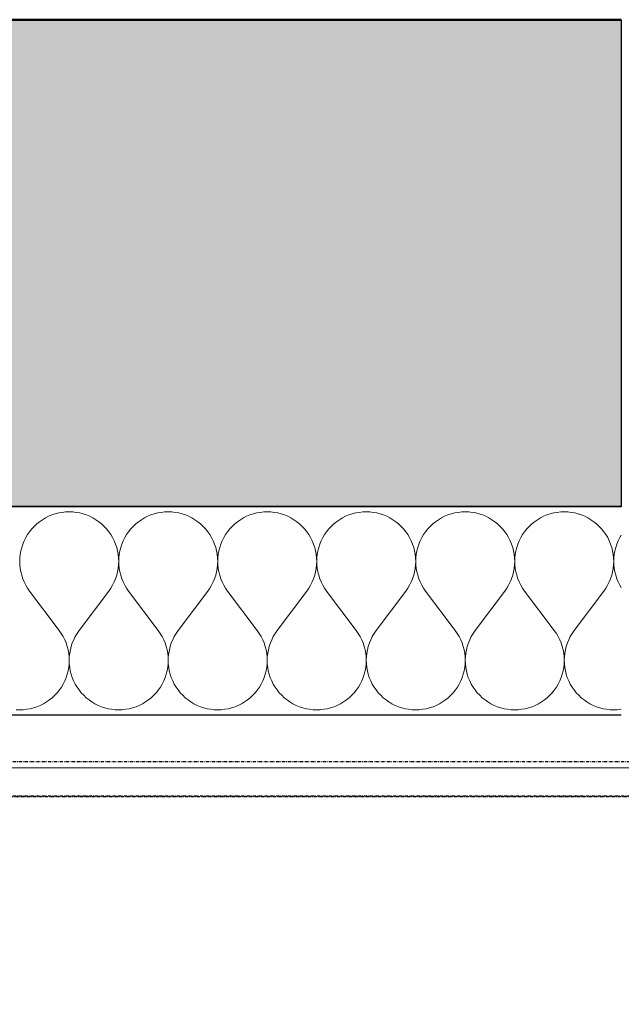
# Model space of a CAD drawing. Header units: millimetres. Extents: x -28761 to 4793, y -4271 to 20239.
# Tile 12 of 256: x -19314 to -18851, y -33 to 725. Entities that reach past the tile are written whole.
import ezdxf

# ---------------------------------------------------------------- set-up
doc = ezdxf.new("R2010")
doc.units = ezdxf.units.MM
doc.header["$MEASUREMENT"] = 0
doc.linetypes.add('Wipeout_Contour', pattern=[1000, 0, -1000])
doc.linetypes.add('Čerchovaná M', pattern=[4.5, 2.5, -0.85, 0.3, -0.85])
for name, color, linetype in [('5._POHLED ZÁPADNÍ_1_Konstrukce - nenosné', 7, 'Continuous'), ('5._POHLED ZÁPADNÍ_1_Konstrukce - nosné', 7, 'Continuous'), ('5._POHLED ZÁPADNÍ_1_Nové_Konstrukce - nenosné', 7, 'Continuous'), ('5._POHLED ZÁPADNÍ_1_Nové_Konstrukce - nosné', 7, 'Continuous'), ('5._POHLED ZÁPADNÍ_1_Nové_Výplně – Řezové', 7, 'Continuous'), ('5._POHLED ZÁPADNÍ_1_TZB - elektroinstalace', 7, 'Continuous'), ('5._POHLED ZÁPADNÍ_1_Výplně - Povrchové', 7, 'Continuous'), ('5._POHLED ZÁPADNÍ_1_Výplně – Řezové', 7, 'Continuous')]:
    doc.layers.add(name, color=color, linetype=linetype)

# ---------------------------------------------------------------- blocks, each defined once
blk = doc.blocks.new('*X1', base_point=(-30186.65, -6515.26))
at = {"layer": '5._POHLED ZÁPADNÍ_1_Nové_Výplně – Řezové', "color": 21, "linetype": 'Continuous', "lineweight": 20, "true_color": 0xffaaaa}
for p, q in [((-19294.45, 341.25), (-19296.79, 339.86)), ((-19292.02, 342.47), (-19294.45, 341.25)), ((-19289.51, 343.51), (-19292.02, 342.47)), ((-19286.93, 344.37), (-19289.51, 343.51)), ((-19284.29, 345.05), (-19286.93, 344.37)), ((-19281.61, 345.53), (-19284.29, 345.05)), ((-19278.91, 345.82), (-19281.61, 345.53)), ((-19276.19, 345.92), (-19278.91, 345.82)), ((-19273.47, 345.82), (-19276.19, 345.92)), ((-19270.77, 345.53), (-19273.47, 345.82)), ((-19268.09, 345.05), (-19270.77, 345.53)), ((-19265.45, 344.37), (-19268.09, 345.05)), ((-19262.87, 343.51), (-19265.45, 344.37)), ((-19260.36, 342.47), (-19262.87, 343.51)), ((-19257.93, 341.25), (-19260.36, 342.47)), ((-19255.59, 339.86), (-19257.93, 341.25)), ((-19218.26, 341.25), (-19220.6, 339.86)), ((-19215.83, 342.47), (-19218.26, 341.25)), ((-19213.32, 343.51), (-19215.83, 342.47)), ((-19210.74, 344.37), (-19213.32, 343.51)), ((-19208.1, 345.05), (-19210.74, 344.37)), ((-19205.42, 345.53), (-19208.1, 345.05)), ((-19202.72, 345.82), (-19205.42, 345.53)), ((-19200, 345.92), (-19202.72, 345.82)), ((-19197.28, 345.82), (-19200, 345.92)), ((-19194.58, 345.53), (-19197.28, 345.82)), ((-19191.9, 345.05), (-19194.58, 345.53)), ((-19189.26, 344.37), (-19191.9, 345.05)), ((-19186.68, 343.51), (-19189.26, 344.37)), ((-19184.17, 342.47), (-19186.68, 343.51)), ((-19181.74, 341.25), (-19184.17, 342.47)), ((-19179.4, 339.86), (-19181.74, 341.25)), ((-19142.07, 341.25), (-19144.41, 339.86)), ((-19139.64, 342.47), (-19142.07, 341.25)), ((-19137.13, 343.51), (-19139.64, 342.47)), ((-19134.55, 344.37), (-19137.13, 343.51)), ((-19131.91, 345.05), (-19134.55, 344.37)), ((-19129.23, 345.53), (-19131.91, 345.05)), ((-19126.53, 345.82), (-19129.23, 345.53)), ((-19123.81, 345.92), (-19126.53, 345.82)), ((-19121.09, 345.82), (-19123.81, 345.92)), ((-19118.39, 345.53), (-19121.09, 345.82)), ((-19115.71, 345.05), (-19118.39, 345.53)), ((-19113.07, 344.37), (-19115.71, 345.05)), ((-19110.49, 343.51), (-19113.07, 344.37)), ((-19107.98, 342.47), (-19110.49, 343.51)), ((-19105.55, 341.25), (-19107.98, 342.47)), ((-19103.21, 339.86), (-19105.55, 341.25)), ((-19065.88, 341.25), (-19068.22, 339.86)), ((-19063.45, 342.47), (-19065.88, 341.25)), ((-19060.94, 343.51), (-19063.45, 342.47)), ((-19058.36, 344.37), (-19060.94, 343.51)), ((-19055.72, 345.05), (-19058.36, 344.37)), ((-19053.04, 345.53), (-19055.72, 345.05)), ((-19050.34, 345.82), (-19053.04, 345.53)), ((-19047.62, 345.92), (-19050.34, 345.82)), ((-19044.9, 345.82), (-19047.62, 345.92)), ((-19042.2, 345.53), (-19044.9, 345.82)), ((-19039.52, 345.05), (-19042.2, 345.53)), ((-19036.88, 344.37), (-19039.52, 345.05)), ((-19034.3, 343.51), (-19036.88, 344.37)), ((-19031.79, 342.47), (-19034.3, 343.51)), ((-19029.36, 341.25), (-19031.79, 342.47)), ((-19027.02, 339.86), (-19029.36, 341.25)), ((-18989.69, 341.25), (-18992.03, 339.86)), ((-18987.26, 342.47), (-18989.69, 341.25)), ((-18984.75, 343.51), (-18987.26, 342.47)), ((-18982.17, 344.37), (-18984.75, 343.51)), ((-18979.53, 345.05), (-18982.17, 344.37)), ((-18976.85, 345.53), (-18979.53, 345.05)), ((-18974.15, 345.82), (-18976.85, 345.53)), ((-18971.43, 345.92), (-18974.15, 345.82)), ((-18968.71, 345.82), (-18971.43, 345.92)), ((-18966, 345.53), (-18968.71, 345.82)), ((-18963.33, 345.05), (-18966, 345.53)), ((-18960.69, 344.37), (-18963.33, 345.05)), ((-18958.11, 343.51), (-18960.69, 344.37)), ((-18955.6, 342.47), (-18958.11, 343.51)), ((-18953.16, 341.25), (-18955.6, 342.47)), ((-18950.83, 339.86), (-18953.16, 341.25)), ((-18913.5, 341.25), (-18915.84, 339.86)), ((-18911.07, 342.47), (-18913.5, 341.25)), ((-18908.56, 343.51), (-18911.07, 342.47)), ((-18905.98, 344.37), (-18908.56, 343.51)), ((-18903.34, 345.05), (-18905.98, 344.37)), ((-18900.66, 345.53), (-18903.34, 345.05)), ((-18897.96, 345.82), (-18900.66, 345.53)), ((-18895.24, 345.92), (-18897.96, 345.82)), ((-18892.52, 345.82), (-18895.24, 345.92)), ((-18889.81, 345.53), (-18892.52, 345.82)), ((-18887.14, 345.05), (-18889.81, 345.53)), ((-18884.5, 344.37), (-18887.14, 345.05)), ((-18881.92, 343.51), (-18884.5, 344.37)), ((-18879.41, 342.47), (-18881.92, 343.51)), ((-18876.97, 341.25), (-18879.41, 342.47)), ((-18874.63, 339.86), (-18876.97, 341.25)), ((-19303.14, 334.75), (-19304.99, 332.76)), ((-19301.15, 336.6), (-19303.14, 334.75)), ((-19299.03, 338.31), (-19301.15, 336.6)), ((-19296.79, 339.86), (-19299.03, 338.31)), ((-19253.35, 338.31), (-19255.59, 339.86)), ((-19251.24, 336.6), (-19253.35, 338.31)), ((-19249.24, 334.75), (-19251.24, 336.6)), ((-19247.39, 332.76), (-19249.24, 334.75)), ((-19226.95, 334.75), (-19228.8, 332.76)), ((-19224.96, 336.6), (-19226.95, 334.75)), ((-19222.84, 338.31), (-19224.96, 336.6)), ((-19220.6, 339.86), (-19222.84, 338.31)), ((-19177.16, 338.31), (-19179.4, 339.86)), ((-19175.04, 336.6), (-19177.16, 338.31)), ((-19173.05, 334.75), (-19175.04, 336.6)), ((-19171.2, 332.76), (-19173.05, 334.75)), ((-19150.76, 334.75), (-19152.61, 332.76)), ((-19148.76, 336.6), (-19150.76, 334.75)), ((-19146.65, 338.31), (-19148.76, 336.6)), ((-19144.41, 339.86), (-19146.65, 338.31)), ((-19100.97, 338.31), (-19103.21, 339.86)), ((-19098.85, 336.6), (-19100.97, 338.31)), ((-19096.86, 334.75), (-19098.85, 336.6)), ((-19095.01, 332.76), (-19096.86, 334.75)), ((-19074.57, 334.75), (-19076.42, 332.76)), ((-19072.57, 336.6), (-19074.57, 334.75)), ((-19070.46, 338.31), (-19072.57, 336.6)), ((-19068.22, 339.86), (-19070.46, 338.31)), ((-19024.78, 338.31), (-19027.02, 339.86)), ((-19022.66, 336.6), (-19024.78, 338.31)), ((-19020.67, 334.75), (-19022.66, 336.6)), ((-19018.82, 332.76), (-19020.67, 334.75)), ((-18998.37, 334.75), (-19000.23, 332.76)), ((-18996.38, 336.6), (-18998.37, 334.75)), ((-18994.27, 338.31), (-18996.38, 336.6)), ((-18992.03, 339.86), (-18994.27, 338.31)), ((-18948.59, 338.31), (-18950.83, 339.86)), ((-18946.47, 336.6), (-18948.59, 338.31)), ((-18944.48, 334.75), (-18946.47, 336.6)), ((-18942.63, 332.76), (-18944.48, 334.75)), ((-18922.18, 334.75), (-18924.04, 332.76)), ((-18920.19, 336.6), (-18922.18, 334.75)), ((-18918.08, 338.31), (-18920.19, 336.6)), ((-18915.84, 339.86), (-18918.08, 338.31)), ((-18872.4, 338.31), (-18874.63, 339.86)), ((-18870.28, 336.6), (-18872.4, 338.31)), ((-18868.29, 334.75), (-18870.28, 336.6)), ((-18866.44, 332.76), (-18868.29, 334.75)), ((-19309.63, 326.06), (-19310.85, 323.63)), ((-19308.25, 328.4), (-19309.63, 326.06)), ((-19306.7, 330.64), (-19308.25, 328.4)), ((-19304.99, 332.76), (-19306.7, 330.64)), ((-19245.69, 330.64), (-19247.39, 332.76)), ((-19244.13, 328.4), (-19245.69, 330.64)), ((-19242.75, 326.06), (-19244.13, 328.4)), ((-19241.53, 323.63), (-19242.75, 326.06)), ((-19233.44, 326.06), (-19234.66, 323.63)), ((-19232.06, 328.4), (-19233.44, 326.06)), ((-19230.51, 330.64), (-19232.06, 328.4)), ((-19228.8, 332.76), (-19230.51, 330.64)), ((-19169.49, 330.64), (-19171.2, 332.76)), ((-19167.94, 328.4), (-19169.49, 330.64)), ((-19166.56, 326.06), (-19167.94, 328.4)), ((-19165.34, 323.63), (-19166.56, 326.06)), ((-19157.25, 326.06), (-19158.47, 323.63)), ((-19155.87, 328.4), (-19157.25, 326.06)), ((-19154.31, 330.64), (-19155.87, 328.4)), ((-19152.61, 332.76), (-19154.31, 330.64)), ((-19093.3, 330.64), (-19095.01, 332.76)), ((-19091.75, 328.4), (-19093.3, 330.64)), ((-19090.37, 326.06), (-19091.75, 328.4)), ((-19089.15, 323.63), (-19090.37, 326.06)), ((-19081.06, 326.06), (-19082.28, 323.63)), ((-19079.68, 328.4), (-19081.06, 326.06)), ((-19078.12, 330.64), (-19079.68, 328.4)), ((-19076.42, 332.76), (-19078.12, 330.64)), ((-19017.11, 330.64), (-19018.82, 332.76)), ((-19015.56, 328.4), (-19017.11, 330.64)), ((-19014.18, 326.06), (-19015.56, 328.4)), ((-19012.96, 323.63), (-19014.18, 326.06)), ((-19004.87, 326.06), (-19006.09, 323.63)), ((-19003.48, 328.4), (-19004.87, 326.06)), ((-19001.93, 330.64), (-19003.48, 328.4)), ((-19000.23, 332.76), (-19001.93, 330.64)), ((-18940.92, 330.64), (-18942.63, 332.76)), ((-18939.37, 328.4), (-18940.92, 330.64)), ((-18937.99, 326.06), (-18939.37, 328.4)), ((-18936.77, 323.63), (-18937.99, 326.06)), ((-18928.68, 326.06), (-18929.9, 323.63)), ((-18927.29, 328.4), (-18928.68, 326.06)), ((-18925.74, 330.64), (-18927.29, 328.4)), ((-18924.04, 332.76), (-18925.74, 330.64)), ((-18864.73, 330.64), (-18866.44, 332.76)), ((-18863.18, 328.4), (-18864.73, 330.64)), ((-18861.79, 326.06), (-18863.18, 328.4)), ((-18860.58, 323.63), (-18861.79, 326.06)), ((-18852.49, 326.06), (-18853.71, 323.63)), ((-18851.3, 328.07), (-18852.49, 326.06)), ((-19312.75, 318.53), (-19313.42, 315.9)), ((-19311.89, 321.12), (-19312.75, 318.53)), ((-19310.85, 323.63), (-19311.89, 321.12)), ((-19240.49, 321.12), (-19241.53, 323.63)), ((-19239.63, 318.53), (-19240.49, 321.12)), ((-19238.96, 315.9), (-19239.63, 318.53)), ((-19236.56, 318.53), (-19237.23, 315.9)), ((-19235.7, 321.12), (-19236.56, 318.53)), ((-19234.66, 323.63), (-19235.7, 321.12)), ((-19164.3, 321.12), (-19165.34, 323.63)), ((-19163.44, 318.53), (-19164.3, 321.12)), ((-19162.77, 315.9), (-19163.44, 318.53)), ((-19160.37, 318.53), (-19161.04, 315.9)), ((-19159.51, 321.12), (-19160.37, 318.53)), ((-19158.47, 323.63), (-19159.51, 321.12)), ((-19088.11, 321.12), (-19089.15, 323.63)), ((-19087.25, 318.53), (-19088.11, 321.12)), ((-19086.58, 315.9), (-19087.25, 318.53)), ((-19084.18, 318.53), (-19084.85, 315.9)), ((-19083.32, 321.12), (-19084.18, 318.53)), ((-19082.28, 323.63), (-19083.32, 321.12)), ((-19011.92, 321.12), (-19012.96, 323.63)), ((-19011.06, 318.53), (-19011.92, 321.12)), ((-19010.39, 315.9), (-19011.06, 318.53)), ((-19007.99, 318.53), (-19008.66, 315.9)), ((-19007.13, 321.12), (-19007.99, 318.53)), ((-19006.09, 323.63), (-19007.13, 321.12)), ((-18935.73, 321.12), (-18936.77, 323.63)), ((-18934.87, 318.53), (-18935.73, 321.12)), ((-18934.2, 315.9), (-18934.87, 318.53)), ((-18931.8, 318.53), (-18932.47, 315.9)), ((-18930.94, 321.12), (-18931.8, 318.53)), ((-18929.9, 323.63), (-18930.94, 321.12)), ((-18859.54, 321.12), (-18860.58, 323.63)), ((-18858.68, 318.53), (-18859.54, 321.12)), ((-18858.01, 315.9), (-18858.68, 318.53)), ((-18855.61, 318.53), (-18856.28, 315.9)), ((-18854.75, 321.12), (-18855.61, 318.53)), ((-18853.71, 323.63), (-18854.75, 321.12)), ((-19313.9, 313.22), (-19314.19, 310.52)), ((-19313.42, 315.9), (-19313.9, 313.22)), ((-19238.48, 313.22), (-19238.96, 315.9)), ((-19238.19, 310.52), (-19238.48, 313.22)), ((-19237.71, 313.22), (-19238, 310.52)), ((-19237.23, 315.9), (-19237.71, 313.22)), ((-19162.29, 313.22), (-19162.77, 315.9)), ((-19162, 310.52), (-19162.29, 313.22)), ((-19161.52, 313.22), (-19161.81, 310.52)), ((-19161.04, 315.9), (-19161.52, 313.22)), ((-19086.1, 313.22), (-19086.58, 315.9)), ((-19085.81, 310.52), (-19086.1, 313.22)), ((-19085.33, 313.22), (-19085.62, 310.52)), ((-19084.85, 315.9), (-19085.33, 313.22)), ((-19009.91, 313.22), (-19010.39, 315.9)), ((-19009.62, 310.52), (-19009.91, 313.22)), ((-19009.14, 313.22), (-19009.43, 310.52)), ((-19008.66, 315.9), (-19009.14, 313.22)), ((-18933.72, 313.22), (-18934.2, 315.9)), ((-18933.43, 310.52), (-18933.72, 313.22)), ((-18932.95, 313.22), (-18933.24, 310.52)), ((-18932.47, 315.9), (-18932.95, 313.22)), ((-18857.53, 313.22), (-18858.01, 315.9)), ((-18857.24, 310.52), (-18857.53, 313.22)), ((-18856.76, 313.22), (-18857.05, 310.52)), ((-18856.28, 315.9), (-18856.76, 313.22)), ((-19314.19, 310.52), (-19314.29, 307.8)), ((-19314.29, 307.8), (-19314.19, 305.08)), ((-19314.19, 305.08), (-19313.89, 302.37)), ((-19238.49, 302.37), (-19238.19, 305.08)), ((-19238.1, 307.8), (-19238.19, 310.52)), ((-19238.19, 305.08), (-19238.1, 307.8)), ((-19238, 310.52), (-19238.1, 307.8)), ((-19238.1, 307.8), (-19238, 305.08)), ((-19238, 305.08), (-19237.7, 302.37)), ((-19162.3, 302.37), (-19162, 305.08)), ((-19161.9, 307.8), (-19162, 310.52)), ((-19162, 305.08), (-19161.9, 307.8)), ((-19161.81, 310.52), (-19161.9, 307.8)), ((-19161.9, 307.8), (-19161.81, 305.08)), ((-19161.81, 305.08), (-19161.51, 302.37)), ((-19086.11, 302.37), (-19085.81, 305.08)), ((-19085.71, 307.8), (-19085.81, 310.52)), ((-19085.81, 305.08), (-19085.71, 307.8)), ((-19085.62, 310.52), (-19085.71, 307.8)), ((-19085.71, 307.8), (-19085.62, 305.08)), ((-19085.62, 305.08), (-19085.32, 302.37)), ((-19009.92, 302.37), (-19009.62, 305.08)), ((-19009.52, 307.8), (-19009.62, 310.52)), ((-19009.62, 305.08), (-19009.52, 307.8)), ((-19009.43, 310.52), (-19009.52, 307.8)), ((-19009.52, 307.8), (-19009.42, 305.08)), ((-19009.42, 305.08), (-19009.13, 302.37)), ((-18933.72, 302.37), (-18933.43, 305.08)), ((-18933.33, 307.8), (-18933.43, 310.52)), ((-18933.43, 305.08), (-18933.33, 307.8)), ((-18933.24, 310.52), (-18933.33, 307.8)), ((-18933.33, 307.8), (-18933.23, 305.08)), ((-18933.23, 305.08), (-18932.94, 302.37)), ((-18857.53, 302.37), (-18857.24, 305.08)), ((-18857.14, 307.8), (-18857.24, 310.52)), ((-18857.24, 305.08), (-18857.14, 307.8)), ((-18857.05, 310.52), (-18857.14, 307.8)), ((-18857.14, 307.8), (-18857.04, 305.08)), ((-18857.04, 305.08), (-18856.75, 302.37)), ((-19313.89, 302.37), (-19313.41, 299.7)), ((-19313.41, 299.7), (-19312.73, 297.06)), ((-19312.73, 297.06), (-19311.87, 294.48)), ((-19240.51, 294.48), (-19239.65, 297.06)), ((-19239.65, 297.06), (-19238.97, 299.7)), ((-19238.97, 299.7), (-19238.49, 302.37)), ((-19237.7, 302.37), (-19237.22, 299.7)), ((-19237.22, 299.7), (-19236.54, 297.06)), ((-19236.54, 297.06), (-19235.68, 294.48)), ((-19164.32, 294.48), (-19163.46, 297.06)), ((-19163.46, 297.06), (-19162.78, 299.7)), ((-19162.78, 299.7), (-19162.3, 302.37)), ((-19161.51, 302.37), (-19161.03, 299.7)), ((-19161.03, 299.7), (-19160.35, 297.06)), ((-19160.35, 297.06), (-19159.49, 294.48)), ((-19088.13, 294.48), (-19087.27, 297.06)), ((-19087.27, 297.06), (-19086.59, 299.7)), ((-19086.59, 299.7), (-19086.11, 302.37)), ((-19085.32, 302.37), (-19084.84, 299.7)), ((-19084.84, 299.7), (-19084.16, 297.06)), ((-19084.16, 297.06), (-19083.3, 294.48)), ((-19011.94, 294.48), (-19011.08, 297.06)), ((-19011.08, 297.06), (-19010.4, 299.7)), ((-19010.4, 299.7), (-19009.92, 302.37)), ((-19009.13, 302.37), (-19008.65, 299.7)), ((-19008.65, 299.7), (-19007.97, 297.06)), ((-19007.97, 297.06), (-19007.11, 294.48)), ((-18935.75, 294.48), (-18934.88, 297.06)), ((-18934.88, 297.06), (-18934.21, 299.7)), ((-18934.21, 299.7), (-18933.72, 302.37)), ((-18932.94, 302.37), (-18932.46, 299.7)), ((-18932.46, 299.7), (-18931.78, 297.06)), ((-18931.78, 297.06), (-18930.92, 294.48)), ((-18859.56, 294.48), (-18858.69, 297.06)), ((-18858.69, 297.06), (-18858.02, 299.7)), ((-18858.02, 299.7), (-18857.53, 302.37)), ((-18856.75, 302.37), (-18856.27, 299.7)), ((-18856.27, 299.7), (-18855.59, 297.06)), ((-18855.59, 297.06), (-18854.73, 294.48)), ((-19311.87, 294.48), (-19310.83, 291.97)), ((-19310.83, 291.97), (-19309.61, 289.54)), ((-19309.61, 289.54), (-19308.22, 287.2)), ((-19244.16, 287.2), (-19242.77, 289.54)), ((-19242.77, 289.54), (-19241.55, 291.97)), ((-19241.55, 291.97), (-19240.51, 294.48)), ((-19235.68, 294.48), (-19234.64, 291.97)), ((-19234.64, 291.97), (-19233.42, 289.54)), ((-19233.42, 289.54), (-19232.03, 287.2)), ((-19167.97, 287.2), (-19166.58, 289.54)), ((-19166.58, 289.54), (-19165.36, 291.97)), ((-19165.36, 291.97), (-19164.32, 294.48)), ((-19159.49, 294.48), (-19158.45, 291.97)), ((-19158.45, 291.97), (-19157.23, 289.54)), ((-19157.23, 289.54), (-19155.84, 287.2)), ((-19091.78, 287.2), (-19090.39, 289.54)), ((-19090.39, 289.54), (-19089.17, 291.97)), ((-19089.17, 291.97), (-19088.13, 294.48)), ((-19083.3, 294.48), (-19082.26, 291.97)), ((-19082.26, 291.97), (-19081.04, 289.54)), ((-19081.04, 289.54), (-19079.65, 287.2)), ((-19015.59, 287.2), (-19014.2, 289.54)), ((-19014.2, 289.54), (-19012.98, 291.97)), ((-19012.98, 291.97), (-19011.94, 294.48)), ((-19007.11, 294.48), (-19006.07, 291.97)), ((-19006.07, 291.97), (-19004.85, 289.54)), ((-19004.85, 289.54), (-19003.46, 287.2)), ((-18939.4, 287.2), (-18938.01, 289.54)), ((-18938.01, 289.54), (-18936.79, 291.97)), ((-18936.79, 291.97), (-18935.75, 294.48)), ((-18930.92, 294.48), (-18929.88, 291.97)), ((-18929.88, 291.97), (-18928.66, 289.54)), ((-18928.66, 289.54), (-18927.27, 287.2)), ((-18863.21, 287.2), (-18861.82, 289.54)), ((-18861.82, 289.54), (-18860.6, 291.97)), ((-18860.6, 291.97), (-18859.56, 294.48)), ((-18854.73, 294.48), (-18853.69, 291.97)), ((-18853.69, 291.97), (-18852.47, 289.54)), ((-18852.47, 289.54), (-18851.3, 287.57)), ((-19308.22, 287.2), (-19306.67, 284.96)), ((-19283.81, 254.49), (-19306.67, 284.96)), ((-19268.57, 254.49), (-19245.71, 284.96)), ((-19245.71, 284.96), (-19244.16, 287.2)), ((-19232.03, 287.2), (-19230.48, 284.96)), ((-19207.62, 254.49), (-19230.48, 284.96)), ((-19192.38, 254.49), (-19169.52, 284.96)), ((-19169.52, 284.96), (-19167.97, 287.2)), ((-19155.84, 287.2), (-19154.29, 284.96)), ((-19131.43, 254.49), (-19154.29, 284.96)), ((-19116.19, 254.49), (-19093.33, 284.96)), ((-19093.33, 284.96), (-19091.78, 287.2)), ((-19079.65, 287.2), (-19078.1, 284.96)), ((-19055.24, 254.49), (-19078.1, 284.96)), ((-19040, 254.49), (-19017.14, 284.96)), ((-19017.14, 284.96), (-19015.59, 287.2)), ((-19003.46, 287.2), (-19001.9, 284.96)), ((-18979.05, 254.49), (-19001.9, 284.96)), ((-18963.81, 254.49), (-18940.95, 284.96)), ((-18940.95, 284.96), (-18939.4, 287.2)), ((-18927.27, 287.2), (-18925.71, 284.96)), ((-18902.86, 254.49), (-18925.71, 284.96)), ((-18887.62, 254.49), (-18864.76, 284.96)), ((-18864.76, 284.96), (-18863.21, 287.2)), ((-19282.26, 252.25), (-19283.81, 254.49)), ((-19280.87, 249.92), (-19282.26, 252.25)), ((-19270.12, 252.25), (-19271.52, 249.92)), ((-19268.57, 254.49), (-19270.12, 252.25)), ((-19206.07, 252.25), (-19207.62, 254.49)), ((-19204.68, 249.92), (-19206.07, 252.25)), ((-19193.93, 252.25), (-19195.32, 249.92)), ((-19192.38, 254.49), (-19193.93, 252.25)), ((-19129.88, 252.25), (-19131.43, 254.49)), ((-19128.48, 249.92), (-19129.88, 252.25)), ((-19117.74, 252.25), (-19119.13, 249.92)), ((-19116.19, 254.49), (-19117.74, 252.25)), ((-19053.68, 252.25), (-19055.24, 254.49)), ((-19052.29, 249.92), (-19053.68, 252.25)), ((-19041.55, 252.25), (-19042.94, 249.92)), ((-19040, 254.49), (-19041.55, 252.25)), ((-18977.49, 252.25), (-18979.05, 254.49)), ((-18976.1, 249.92), (-18977.49, 252.25)), ((-18965.36, 252.25), (-18966.75, 249.92)), ((-18963.81, 254.49), (-18965.36, 252.25)), ((-18901.3, 252.25), (-18902.86, 254.49)), ((-18899.91, 249.92), (-18901.3, 252.25)), ((-18889.17, 252.25), (-18890.56, 249.92)), ((-18887.62, 254.49), (-18889.17, 252.25)), ((-19279.65, 247.48), (-19280.87, 249.92)), ((-19278.6, 244.97), (-19279.65, 247.48)), ((-19277.74, 242.39), (-19278.6, 244.97)), ((-19273.78, 244.97), (-19274.64, 242.39)), ((-19272.73, 247.48), (-19273.78, 244.97)), ((-19271.52, 249.92), (-19272.73, 247.48)), ((-19203.46, 247.48), (-19204.68, 249.92)), ((-19202.41, 244.97), (-19203.46, 247.48)), ((-19201.55, 242.39), (-19202.41, 244.97)), ((-19197.59, 244.97), (-19198.45, 242.39)), ((-19196.54, 247.48), (-19197.59, 244.97)), ((-19195.32, 249.92), (-19196.54, 247.48)), ((-19127.27, 247.48), (-19128.48, 249.92)), ((-19126.22, 244.97), (-19127.27, 247.48)), ((-19125.36, 242.39), (-19126.22, 244.97)), ((-19121.4, 244.97), (-19122.26, 242.39)), ((-19120.35, 247.48), (-19121.4, 244.97)), ((-19119.13, 249.92), (-19120.35, 247.48)), ((-19051.07, 247.48), (-19052.29, 249.92)), ((-19050.03, 244.97), (-19051.07, 247.48)), ((-19049.17, 242.39), (-19050.03, 244.97)), ((-19045.21, 244.97), (-19046.07, 242.39)), ((-19044.16, 247.48), (-19045.21, 244.97)), ((-19042.94, 249.92), (-19044.16, 247.48)), ((-18974.88, 247.48), (-18976.1, 249.92)), ((-18973.84, 244.97), (-18974.88, 247.48)), ((-18972.98, 242.39), (-18973.84, 244.97)), ((-18969.02, 244.97), (-18969.88, 242.39)), ((-18967.97, 247.48), (-18969.02, 244.97)), ((-18966.75, 249.92), (-18967.97, 247.48)), ((-18898.69, 247.48), (-18899.91, 249.92)), ((-18897.65, 244.97), (-18898.69, 247.48)), ((-18896.79, 242.39), (-18897.65, 244.97)), ((-18892.83, 244.97), (-18893.69, 242.39)), ((-18891.78, 247.48), (-18892.83, 244.97)), ((-18890.56, 249.92), (-18891.78, 247.48)), ((-19277.07, 239.76), (-19277.74, 242.39)), ((-19276.58, 237.08), (-19277.07, 239.76)), ((-19276.29, 234.37), (-19276.58, 237.08)), ((-19275.8, 237.08), (-19276.09, 234.37)), ((-19275.31, 239.76), (-19275.8, 237.08)), ((-19274.64, 242.39), (-19275.31, 239.76)), ((-19200.88, 239.76), (-19201.55, 242.39)), ((-19200.39, 237.08), (-19200.88, 239.76)), ((-19200.1, 234.37), (-19200.39, 237.08)), ((-19199.61, 237.08), (-19199.9, 234.37)), ((-19199.12, 239.76), (-19199.61, 237.08)), ((-19198.45, 242.39), (-19199.12, 239.76)), ((-19124.69, 239.76), (-19125.36, 242.39)), ((-19124.2, 237.08), (-19124.69, 239.76)), ((-19123.91, 234.37), (-19124.2, 237.08)), ((-19123.42, 237.08), (-19123.71, 234.37)), ((-19122.93, 239.76), (-19123.42, 237.08)), ((-19122.26, 242.39), (-19122.93, 239.76)), ((-19048.5, 239.76), (-19049.17, 242.39)), ((-19048.01, 237.08), (-19048.5, 239.76)), ((-19047.72, 234.37), (-19048.01, 237.08)), ((-19047.23, 237.08), (-19047.52, 234.37)), ((-19046.74, 239.76), (-19047.23, 237.08)), ((-19046.07, 242.39), (-19046.74, 239.76)), ((-18972.31, 239.76), (-18972.98, 242.39)), ((-18971.82, 237.08), (-18972.31, 239.76)), ((-18971.53, 234.37), (-18971.82, 237.08)), ((-18971.04, 237.08), (-18971.33, 234.37)), ((-18970.55, 239.76), (-18971.04, 237.08)), ((-18969.88, 242.39), (-18970.55, 239.76)), ((-18896.11, 239.76), (-18896.79, 242.39)), ((-18895.63, 237.08), (-18896.11, 239.76)), ((-18895.34, 234.37), (-18895.63, 237.08)), ((-18894.85, 237.08), (-18895.14, 234.37)), ((-18894.36, 239.76), (-18894.85, 237.08)), ((-18893.69, 242.39), (-18894.36, 239.76)), ((-19276.58, 226.23), (-19276.29, 228.94)), ((-19276.19, 231.66), (-19276.29, 234.37)), ((-19276.29, 228.94), (-19276.19, 231.66)), ((-19276.09, 234.37), (-19276.19, 231.66)), ((-19276.19, 231.66), (-19276.1, 228.94)), ((-19276.1, 228.94), (-19275.81, 226.23)), ((-19200.38, 226.23), (-19200.1, 228.94)), ((-19200, 231.66), (-19200.1, 234.37)), ((-19200.1, 228.94), (-19200, 231.66)), ((-19199.9, 234.37), (-19200, 231.66)), ((-19200, 231.66), (-19199.9, 228.94)), ((-19199.9, 228.94), (-19199.62, 226.23)), ((-19124.19, 226.23), (-19123.9, 228.94)), ((-19123.81, 231.66), (-19123.91, 234.37)), ((-19123.9, 228.94), (-19123.81, 231.66)), ((-19123.71, 234.37), (-19123.81, 231.66)), ((-19123.81, 231.66), (-19123.71, 228.94)), ((-19123.71, 228.94), (-19123.42, 226.23)), ((-19048, 226.23), (-19047.71, 228.94)), ((-19047.62, 231.66), (-19047.72, 234.37)), ((-19047.71, 228.94), (-19047.62, 231.66)), ((-19047.52, 234.37), (-19047.62, 231.66)), ((-19047.62, 231.66), (-19047.52, 228.94)), ((-19047.52, 228.94), (-19047.23, 226.23)), ((-18971.81, 226.23), (-18971.52, 228.94)), ((-18971.43, 231.66), (-18971.53, 234.37)), ((-18971.52, 228.94), (-18971.43, 231.66)), ((-18971.33, 234.37), (-18971.43, 231.66)), ((-18971.43, 231.66), (-18971.33, 228.94)), ((-18971.33, 228.94), (-18971.04, 226.23)), ((-18895.62, 226.23), (-18895.33, 228.94)), ((-18895.24, 231.66), (-18895.34, 234.37)), ((-18895.33, 228.94), (-18895.24, 231.66)), ((-18895.14, 234.37), (-18895.24, 231.66)), ((-18895.24, 231.66), (-18895.14, 228.94)), ((-18895.14, 228.94), (-18894.85, 226.23)), ((-19278.59, 218.34), (-19277.73, 220.92)), ((-19277.73, 220.92), (-19277.06, 223.55)), ((-19277.06, 223.55), (-19276.58, 226.23)), ((-19275.81, 226.23), (-19275.32, 223.55)), ((-19275.32, 223.55), (-19274.65, 220.92)), ((-19274.65, 220.92), (-19273.8, 218.34)), ((-19202.4, 218.34), (-19201.54, 220.92)), ((-19201.54, 220.92), (-19200.87, 223.55)), ((-19200.87, 223.55), (-19200.38, 226.23)), ((-19199.62, 226.23), (-19199.13, 223.55)), ((-19199.13, 223.55), (-19198.46, 220.92)), ((-19198.46, 220.92), (-19197.6, 218.34)), ((-19126.2, 218.34), (-19125.35, 220.92)), ((-19125.35, 220.92), (-19124.68, 223.55)), ((-19124.68, 223.55), (-19124.19, 226.23)), ((-19123.42, 226.23), (-19122.94, 223.55)), ((-19122.94, 223.55), (-19122.27, 220.92)), ((-19122.27, 220.92), (-19121.41, 218.34)), ((-19050.01, 218.34), (-19049.16, 220.92)), ((-19049.16, 220.92), (-19048.49, 223.55)), ((-19048.49, 223.55), (-19048, 226.23)), ((-19047.23, 226.23), (-19046.75, 223.55)), ((-19046.75, 223.55), (-19046.08, 220.92)), ((-19046.08, 220.92), (-19045.22, 218.34)), ((-18973.82, 218.34), (-18972.97, 220.92)), ((-18972.97, 220.92), (-18972.29, 223.55)), ((-18972.29, 223.55), (-18971.81, 226.23)), ((-18971.04, 226.23), (-18970.56, 223.55)), ((-18970.56, 223.55), (-18969.89, 220.92)), ((-18969.89, 220.92), (-18969.03, 218.34)), ((-18897.63, 218.34), (-18896.78, 220.92)), ((-18896.78, 220.92), (-18896.1, 223.55)), ((-18896.1, 223.55), (-18895.62, 226.23)), ((-18894.85, 226.23), (-18894.37, 223.55)), ((-18894.37, 223.55), (-18893.7, 220.92)), ((-18893.7, 220.92), (-18892.84, 218.34)), ((-19282.23, 211.05), (-19280.84, 213.39)), ((-19280.84, 213.39), (-19279.63, 215.82)), ((-19279.63, 215.82), (-19278.59, 218.34)), ((-19273.8, 218.34), (-19272.76, 215.82)), ((-19272.76, 215.82), (-19271.54, 213.39)), ((-19271.54, 213.39), (-19270.15, 211.05)), ((-19206.04, 211.05), (-19204.65, 213.39)), ((-19204.65, 213.39), (-19203.44, 215.82)), ((-19203.44, 215.82), (-19202.4, 218.34)), ((-19197.6, 218.34), (-19196.56, 215.82)), ((-19196.56, 215.82), (-19195.35, 213.39)), ((-19195.35, 213.39), (-19193.96, 211.05)), ((-19129.85, 211.05), (-19128.46, 213.39)), ((-19128.46, 213.39), (-19127.24, 215.82)), ((-19127.24, 215.82), (-19126.2, 218.34)), ((-19121.41, 218.34), (-19120.37, 215.82)), ((-19120.37, 215.82), (-19119.16, 213.39)), ((-19119.16, 213.39), (-19117.77, 211.05)), ((-19053.66, 211.05), (-19052.27, 213.39)), ((-19052.27, 213.39), (-19051.05, 215.82)), ((-19051.05, 215.82), (-19050.01, 218.34)), ((-19045.22, 218.34), (-19044.18, 215.82)), ((-19044.18, 215.82), (-19042.97, 213.39)), ((-19042.97, 213.39), (-19041.58, 211.05)), ((-18977.47, 211.05), (-18976.08, 213.39)), ((-18976.08, 213.39), (-18974.86, 215.82)), ((-18974.86, 215.82), (-18973.82, 218.34)), ((-18969.03, 218.34), (-18967.99, 215.82)), ((-18967.99, 215.82), (-18966.78, 213.39)), ((-18966.78, 213.39), (-18965.39, 211.05)), ((-18901.28, 211.05), (-18899.89, 213.39)), ((-18899.89, 213.39), (-18898.67, 215.82)), ((-18898.67, 215.82), (-18897.63, 218.34)), ((-18892.84, 218.34), (-18891.8, 215.82)), ((-18891.8, 215.82), (-18890.59, 213.39)), ((-18890.59, 213.39), (-18889.2, 211.05)), ((-19289.33, 202.85), (-19287.34, 204.7)), ((-19287.34, 204.7), (-19285.49, 206.69)), ((-19285.49, 206.69), (-19283.78, 208.81)), ((-19283.78, 208.81), (-19282.23, 211.05)), ((-19270.15, 211.05), (-19268.6, 208.81)), ((-19268.6, 208.81), (-19266.89, 206.69)), ((-19266.89, 206.69), (-19265.04, 204.7)), ((-19265.04, 204.7), (-19263.05, 202.85)), ((-19213.14, 202.85), (-19211.15, 204.7)), ((-19211.15, 204.7), (-19209.3, 206.69)), ((-19209.3, 206.69), (-19207.59, 208.81)), ((-19207.59, 208.81), (-19206.04, 211.05)), ((-19193.96, 211.05), (-19192.41, 208.81)), ((-19192.41, 208.81), (-19190.7, 206.69)), ((-19190.7, 206.69), (-19188.85, 204.7)), ((-19188.85, 204.7), (-19186.86, 202.85)), ((-19136.95, 202.85), (-19134.96, 204.7)), ((-19134.96, 204.7), (-19133.11, 206.69)), ((-19133.11, 206.69), (-19131.4, 208.81)), ((-19131.4, 208.81), (-19129.85, 211.05)), ((-19117.77, 211.05), (-19116.22, 208.81)), ((-19116.22, 208.81), (-19114.51, 206.69)), ((-19114.51, 206.69), (-19112.66, 204.7)), ((-19112.66, 204.7), (-19110.67, 202.85)), ((-19060.76, 202.85), (-19058.77, 204.7)), ((-19058.77, 204.7), (-19056.92, 206.69)), ((-19056.92, 206.69), (-19055.21, 208.81)), ((-19055.21, 208.81), (-19053.66, 211.05)), ((-19041.58, 211.05), (-19040.03, 208.81)), ((-19040.03, 208.81), (-19038.32, 206.69)), ((-19038.32, 206.69), (-19036.47, 204.7)), ((-19036.47, 204.7), (-19034.48, 202.85)), ((-18984.57, 202.85), (-18982.58, 204.7)), ((-18982.58, 204.7), (-18980.72, 206.69)), ((-18980.72, 206.69), (-18979.02, 208.81)), ((-18979.02, 208.81), (-18977.47, 211.05)), ((-18965.39, 211.05), (-18963.84, 208.81)), ((-18963.84, 208.81), (-18962.13, 206.69)), ((-18962.13, 206.69), (-18960.28, 204.7)), ((-18960.28, 204.7), (-18958.29, 202.85)), ((-18908.38, 202.85), (-18906.39, 204.7)), ((-18906.39, 204.7), (-18904.53, 206.69)), ((-18904.53, 206.69), (-18902.83, 208.81)), ((-18902.83, 208.81), (-18901.28, 211.05)), ((-18889.2, 211.05), (-18887.65, 208.81)), ((-18887.65, 208.81), (-18885.94, 206.69)), ((-18885.94, 206.69), (-18884.09, 204.7)), ((-18884.09, 204.7), (-18882.1, 202.85)), ((-19298.45, 196.98), (-19296.02, 198.2)), ((-19296.02, 198.2), (-19293.68, 199.59)), ((-19293.68, 199.59), (-19291.45, 201.14)), ((-19291.45, 201.14), (-19289.33, 202.85)), ((-19263.05, 202.85), (-19260.93, 201.14)), ((-19260.93, 201.14), (-19258.7, 199.59)), ((-19258.7, 199.59), (-19256.36, 198.2)), ((-19256.36, 198.2), (-19253.93, 196.98)), ((-19222.26, 196.98), (-19219.83, 198.2)), ((-19219.83, 198.2), (-19217.49, 199.59)), ((-19217.49, 199.59), (-19215.26, 201.14)), ((-19215.26, 201.14), (-19213.14, 202.85)), ((-19186.86, 202.85), (-19184.74, 201.14)), ((-19184.74, 201.14), (-19182.51, 199.59)), ((-19182.51, 199.59), (-19180.17, 198.2)), ((-19180.17, 198.2), (-19177.74, 196.98)), ((-19146.07, 196.98), (-19143.64, 198.2)), ((-19143.64, 198.2), (-19141.3, 199.59)), ((-19141.3, 199.59), (-19139.07, 201.14)), ((-19139.07, 201.14), (-19136.95, 202.85)), ((-19110.67, 202.85), (-19108.55, 201.14)), ((-19108.55, 201.14), (-19106.32, 199.59)), ((-19106.32, 199.59), (-19103.98, 198.2)), ((-19103.98, 198.2), (-19101.55, 196.98)), ((-19069.88, 196.98), (-19067.45, 198.2)), ((-19067.45, 198.2), (-19065.11, 199.59)), ((-19065.11, 199.59), (-19062.88, 201.14)), ((-19062.88, 201.14), (-19060.76, 202.85)), ((-19034.48, 202.85), (-19032.36, 201.14)), ((-19032.36, 201.14), (-19030.13, 199.59)), ((-19030.13, 199.59), (-19027.79, 198.2)), ((-19027.79, 198.2), (-19025.36, 196.98)), ((-18993.69, 196.98), (-18991.26, 198.2)), ((-18991.26, 198.2), (-18988.92, 199.59)), ((-18988.92, 199.59), (-18986.69, 201.14)), ((-18986.69, 201.14), (-18984.57, 202.85)), ((-18958.29, 202.85), (-18956.17, 201.14)), ((-18956.17, 201.14), (-18953.94, 199.59)), ((-18953.94, 199.59), (-18951.6, 198.2)), ((-18951.6, 198.2), (-18949.16, 196.98)), ((-18917.5, 196.98), (-18915.07, 198.2)), ((-18915.07, 198.2), (-18912.73, 199.59)), ((-18912.73, 199.59), (-18910.5, 201.14)), ((-18910.5, 201.14), (-18908.38, 202.85)), ((-18882.1, 202.85), (-18879.98, 201.14)), ((-18879.98, 201.14), (-18877.75, 199.59)), ((-18877.75, 199.59), (-18875.41, 198.2)), ((-18875.41, 198.2), (-18872.97, 196.98)), ((-19317, 193.63), (-19314.29, 193.54)), ((-19314.29, 193.54), (-19311.57, 193.63)), ((-19311.57, 193.63), (-19308.86, 193.92)), ((-19308.86, 193.92), (-19306.18, 194.41)), ((-19306.18, 194.41), (-19303.55, 195.08)), ((-19303.55, 195.08), (-19300.97, 195.94)), ((-19300.97, 195.94), (-19298.45, 196.98)), ((-19253.93, 196.98), (-19251.41, 195.94)), ((-19251.41, 195.94), (-19248.83, 195.08)), ((-19248.83, 195.08), (-19246.2, 194.41)), ((-19246.2, 194.41), (-19243.52, 193.92)), ((-19243.52, 193.92), (-19240.81, 193.63)), ((-19240.81, 193.63), (-19238.1, 193.54)), ((-19238.1, 193.54), (-19235.38, 193.63)), ((-19235.38, 193.63), (-19232.67, 193.92)), ((-19232.67, 193.92), (-19229.99, 194.41)), ((-19229.99, 194.41), (-19227.36, 195.08)), ((-19227.36, 195.08), (-19224.78, 195.94)), ((-19224.78, 195.94), (-19222.26, 196.98)), ((-19177.74, 196.98), (-19175.22, 195.94)), ((-19175.22, 195.94), (-19172.64, 195.08)), ((-19172.64, 195.08), (-19170.01, 194.41)), ((-19170.01, 194.41), (-19167.33, 193.92)), ((-19167.33, 193.92), (-19164.62, 193.63)), ((-19164.62, 193.63), (-19161.9, 193.54)), ((-19161.9, 193.54), (-19159.19, 193.63)), ((-19159.19, 193.63), (-19156.48, 193.92)), ((-19156.48, 193.92), (-19153.8, 194.41)), ((-19153.8, 194.41), (-19151.17, 195.08)), ((-19151.17, 195.08), (-19148.59, 195.94)), ((-19148.59, 195.94), (-19146.07, 196.98)), ((-19101.55, 196.98), (-19099.03, 195.94)), ((-19099.03, 195.94), (-19096.45, 195.08)), ((-19096.45, 195.08), (-19093.82, 194.41)), ((-19093.82, 194.41), (-19091.14, 193.92)), ((-19091.14, 193.92), (-19088.43, 193.63)), ((-19088.43, 193.63), (-19085.71, 193.54)), ((-19085.71, 193.54), (-19083, 193.63)), ((-19083, 193.63), (-19080.29, 193.92)), ((-19080.29, 193.92), (-19077.61, 194.41)), ((-19077.61, 194.41), (-19074.98, 195.08)), ((-19074.98, 195.08), (-19072.4, 195.94)), ((-19072.4, 195.94), (-19069.88, 196.98)), ((-19025.36, 196.98), (-19022.84, 195.94)), ((-19022.84, 195.94), (-19020.26, 195.08)), ((-19020.26, 195.08), (-19017.62, 194.41)), ((-19017.62, 194.41), (-19014.95, 193.92)), ((-19014.95, 193.92), (-19012.24, 193.63)), ((-19012.24, 193.63), (-19009.52, 193.54)), ((-19009.52, 193.54), (-19006.81, 193.63)), ((-19006.81, 193.63), (-19004.1, 193.92)), ((-19004.1, 193.92), (-19001.42, 194.41)), ((-19001.42, 194.41), (-18998.79, 195.08)), ((-18998.79, 195.08), (-18996.21, 195.94)), ((-18996.21, 195.94), (-18993.69, 196.98)), ((-18949.16, 196.98), (-18946.65, 195.94)), ((-18946.65, 195.94), (-18944.07, 195.08)), ((-18944.07, 195.08), (-18941.43, 194.41)), ((-18941.43, 194.41), (-18938.76, 193.92)), ((-18938.76, 193.92), (-18936.05, 193.63)), ((-18936.05, 193.63), (-18933.33, 193.54)), ((-18933.33, 193.54), (-18930.61, 193.63)), ((-18930.61, 193.63), (-18927.91, 193.92)), ((-18927.91, 193.92), (-18925.23, 194.41)), ((-18925.23, 194.41), (-18922.6, 195.08)), ((-18922.6, 195.08), (-18920.02, 195.94)), ((-18920.02, 195.94), (-18917.5, 196.98)), ((-18872.97, 196.98), (-18870.46, 195.94)), ((-18870.46, 195.94), (-18867.88, 195.08)), ((-18867.88, 195.08), (-18865.24, 194.41)), ((-18865.24, 194.41), (-18862.57, 193.92)), ((-18862.57, 193.92), (-18859.86, 193.63)), ((-18859.86, 193.63), (-18857.14, 193.54)), ((-18857.14, 193.54), (-18854.42, 193.63)), ((-18854.42, 193.63), (-18851.72, 193.92)), ((-18851.72, 193.92), (-18851.3, 194))]:
    blk.add_line(p, q, dxfattribs=at)

msp = doc.modelspace()

# ---------------------------------------------------------------- hatches: boundary and pattern name
at = {"layer": '5._POHLED ZÁPADNÍ_1_Výplně – Řezové', "linetype": 'Continuous', "lineweight": 13}
msp.add_hatch(color=254, dxfattribs=at).paths.add_polyline_path([(-20106.49, 349.73), (-18851.3, 349.73), (-18851.3, 724.73), (-20099.89, 724.73)])

# ---------------------------------------------------------------- linework, layer by layer
at = {"layer": '5._POHLED ZÁPADNÍ_1_Konstrukce - nosné', "color": 7, "linetype": 'Continuous', "lineweight": 50, "flags": 128}
for points in [[(-18851.3, 724.73), (-20099.89, 724.73)], [(-20106.49, 349.73), (-18851.3, 349.73)]]:
    msp.add_lwpolyline(points, dxfattribs=at)
at = {"layer": '5._POHLED ZÁPADNÍ_1_Nové_Konstrukce - nenosné', "color": 1, "linetype": 'Continuous', "lineweight": 25, "flags": 128}
msp.add_lwpolyline([(-18851.3, 724.73), (-18851.3, 349.73)], dxfattribs=at)
at = {"layer": '5._POHLED ZÁPADNÍ_1_Nové_Konstrukce - nosné', "color": 1, "linetype": 'Čerchovaná M', "lineweight": 25}
for p, q in [((-16004.97, 127.04), (-20640.55, 127.04)), ((-16004.97, 126.95), (-20640.55, 126.96))]:
    msp.add_line(p, q, dxfattribs=at)
at = {"layer": '5._POHLED ZÁPADNÍ_1_Nové_Konstrukce - nosné', "color": 1, "linetype": 'Čerchovaná M', "lineweight": 25, "flags": 128}
for points in [[(-16004.97, 153.6), (-20640.55, 153.61)], [(-20640.55, 126.87), (-16004.97, 126.87)]]:
    msp.add_lwpolyline(points, dxfattribs=at)
at = {"layer": '5._POHLED ZÁPADNÍ_1_TZB - elektroinstalace', "color": 7, "linetype": 'Continuous', "lineweight": 20, "flags": 128}
msp.add_lwpolyline([(-18285.39, 148.76), (-19910.39, 148.76), (-19910.39, -101.24), (-18285.39, -101.24)], close=True, dxfattribs=at)

# ---------------------------------------------------------------- next in the draw order: wipeouts: each hides what was drawn before it
at = {"color": 254, "linetype": 'Wipeout_Contour', "lineweight": 0, "ltscale": 72714.138724}
msp.add_wipeout([(-18851.3, 349.73), (-18851.3, 199.73), (-17501.3, 199.73), (-17501.3, 349.73)], dxfattribs=at).dxf.layer = '5._POHLED ZÁPADNÍ_1_Výplně - Povrchové'

# ---------------------------------------------------------------- next in the draw order: wipeouts: each hides what was drawn before it
at = {"color": 254, "linetype": 'Wipeout_Contour', "lineweight": 0, "ltscale": 97848.650974}
msp.add_wipeout([(-20641.57, 349.73), (-20641.57, 189.73), (-18851.3, 189.73), (-18851.3, 339.73), (-18851.3, 349.73)], dxfattribs=at).dxf.layer = '5._POHLED ZÁPADNÍ_1_Nové_Výplně – Řezové'

# ---------------------------------------------------------------- next in the draw order: linework, layer by layer
at = {"layer": '5._POHLED ZÁPADNÍ_1_Nové_Konstrukce - nosné', "color": 1, "linetype": 'Continuous', "lineweight": 25, "flags": 128}
for points in [[(-18851.3, 349.73), (-20481.55, 349.73)], [(-20641.57, 189.73), (-18851.3, 189.73)]]:
    msp.add_lwpolyline(points, dxfattribs=at)

# ---------------------------------------------------------------- next in the draw order: block references
at = {"layer": '5._POHLED ZÁPADNÍ_1_Konstrukce - nenosné', "color": 9, "linetype": 'Continuous', "lineweight": 13}
msp.add_blockref('*X1', (-30186.65, -6515.26), dxfattribs=at)

doc.saveas('drawing.dxf')
